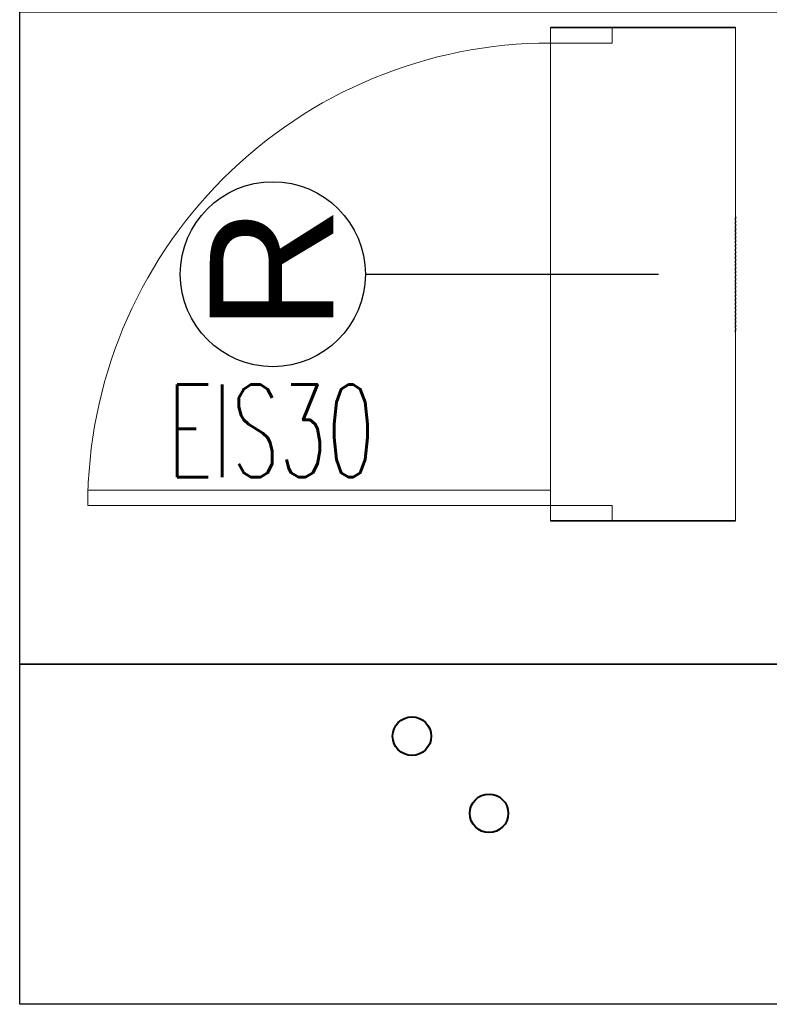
# Model space of a CAD drawing. Header units: millimetres. Extents: x 69081 to 158617, y -37521 to -9534.
# Tile 37 of 256: x 110792 to 110870, y -22353 to -22251. Entities that reach past the tile are written whole.
import ezdxf

# ---------------------------------------------------------------- set-up
doc = ezdxf.new("R2010")
doc.units = ezdxf.units.MM
doc.linetypes.add('DP', pattern=[0.5, 0.3, -0.2])
for name, color, linetype in [('_A-opisy', 51, 'Continuous'), ('JS_p.poż.', 240, 'Continuous'), ('JS_PODCIĄGI', 1, 'DP'), ('R-TAB', 1, 'Continuous')]:
    doc.layers.add(name, color=color, linetype=linetype)
for name, color, linetype, lineweight in [('_A-stolarka', 72, 'Continuous', 9), ('_A-ściany', 141, 'Continuous', 35), ('A-DRZ-SY', 7, 'Continuous', 25), ('IS_Pion1', 7, 'Continuous', 5)]:
    doc.layers.add(name, color=color, linetype=linetype, lineweight=lineweight)
doc.styles.add('Opisowy', font='arial.ttf')
doc.styles.add('ROMANS', font='romans.shx', dxfattribs={"height": 1})

# ---------------------------------------------------------------- blocks, each defined once
blk = doc.blocks.new('REWIZJE')
at = {"layer": '_A-opisy', "color": 40}
blk.add_line((28149.58, -31193.14), (28149.58, -31231.14), dxfattribs=at)
blk.add_line((28149.58, -31193.14), (28149.58, -31231.14), dxfattribs=at)
blk.add_circle((28149.59, -31181.14), 12, dxfattribs=at)
at = {"layer": '_A-stolarka'}
for p, q in [((28119.58, -31215.14), (28119.58, -31157.14)), ((28119.58, -31157.14), (28121.58, -31157.14)), ((28119.58, -31217.14), (28119.58, -31157.14)), ((28121.58, -31157.14), (28121.58, -31217.14)), ((28119.58, -31217.14), (28119.58, -31215.14)), ((28117.58, -31217.14), (28119.58, -31217.14)), ((28117.58, -31225.14), (28117.58, -31217.14)), ((28117.58, -31217.14), (28119.58, -31217.14)), ((28119.58, -31217.14), (28119.58, -31225.14)), ((28121.58, -31217.14), (28119.58, -31217.14)), ((28179.58, -31217.14), (28179.58, -31217.14)), ((28179.58, -31217.14), (28179.58, -31225.14)), ((28181.58, -31217.14), (28179.58, -31217.14)), ((28181.58, -31225.14), (28181.58, -31217.14)), ((28119.58, -31225.14), (28117.58, -31225.14)), ((28179.58, -31225.14), (28181.58, -31225.14))]:
    blk.add_line(p, q, dxfattribs=at)
blk.add_arc((28119.58, -31217.14), 60, 0, 90, dxfattribs=at)
at = {"layer": '_A-ściany', "linetype": 'Continuous'}
for p, q in [((28117.58, -31217.14), (28117.58, -31241.14)), ((28181.58, -31217.14), (28181.58, -31241.14))]:
    blk.add_line(p, q, dxfattribs=at)
at = {"layer": '_A-ściany', "lineweight": 5}
for p, q in [((28181.58, -31217.14), (28117.58, -31217.14)), ((28181.58, -31241.14), (28117.58, -31241.14))]:
    blk.add_line(p, q, dxfattribs=at)
at = {"layer": 'JS_PODCIĄGI', "color": 4}
for p, q in [((28157.08, -31241.14), (28142.08, -31241.14)), ((28142.08, -31241.14), (28157.08, -31241.14))]:
    blk.add_line(p, q, dxfattribs=at)
at = {"layer": '_A-opisy', "color": 40, "insert": (28121.24, -31172.97), "char_height": 16, "attachment_point": 1, "style": 'Opisowy'}
blk.add_mtext_dynamic_manual_height_columns('\\pxqc;R', width=57.9989, gutter_width=1, heights=[0], dxfattribs=at)

msp = doc.modelspace()

# ---------------------------------------------------------------- linework, layer by layer
at = {"layer": 'IS_Pion1', "color": 1, "lineweight": 40}
msp.add_circle((110833.0931, -22325.0349), 2, dxfattribs=at)
msp.add_circle((110833.0931, -22325.0349), 2, dxfattribs=at)
at = {"layer": 'IS_Pion1', "color": 5, "lineweight": 40}
msp.add_circle((110841.0931, -22333.0349, -207.6267), 2, dxfattribs=at)
msp.add_circle((110841.0931, -22333.0349, -207.6267), 2, dxfattribs=at)
at = {"layer": 'R-TAB'}
for points in [[(110792.3998, -22249.8624), (110952.3998, -22249.8624), (110952.3998, -22317.5541), (110792.3998, -22317.5541), (110792.3998, -22249.8624)], [(110792.3998, -22317.5541), (110952.3998, -22317.5541), (110952.3998, -22352.8566), (110792.3998, -22352.8566), (110792.3998, -22317.5541)]]:
    msp.add_lwpolyline(points, dxfattribs=at)

# ---------------------------------------------------------------- block references
at = {"layer": 'A-DRZ-SY', "color": 4, "xscale": 0.8, "yscale": 0.8, "zscale": 0.8, "rotation": 89.99999999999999}
msp.add_blockref('REWIZJE', (85873.7491, -44796.7653), dxfattribs=at)

# ---------------------------------------------------------------- texts
at = {"layer": 'JS_p.poż.', "ltscale": 0.02, "insert": (110807.7401, -22288.5523), "char_height": 9.6, "width": 208.178524, "attachment_point": 1, "style": 'ROMANS'}
msp.add_mtext('{\\W0.6;EIS30}', dxfattribs=at)

doc.saveas('drawing.dxf')
